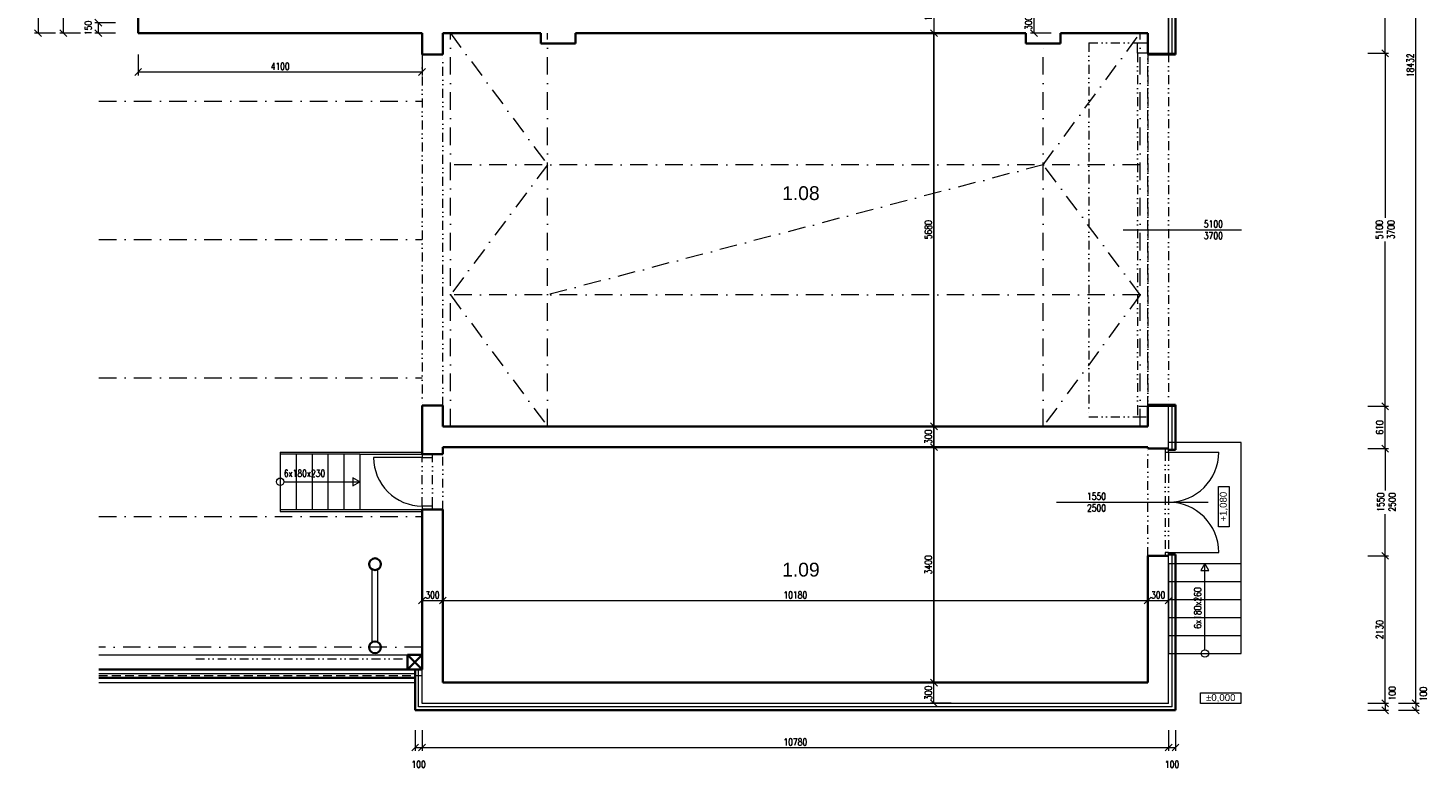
# Model space of a CAD drawing. Header units: millimetres. Extents: x -485339 to 286898, y -1189934 to 1602269.
# Tile 48 of 230: x -76196 to -55978, y -1099281 to -1088577. Entities that reach past the tile are written whole.
import ezdxf

# ---------------------------------------------------------------- set-up
doc = ezdxf.new("R2010")
doc.units = ezdxf.units.MM
doc.header["$LTSCALE"] = 10
for name, pattern in [('DASHDOT', [25.4, 12.7, -6.35, 0, -6.35]), ('DĚLICÍ2', [15.875, 6.35, -3.175, 0, -3.175, 0, -3.175]), ('ČÁRKOVANÁ2', [9.525, 6.35, -3.175])]:
    doc.linetypes.add(name, pattern=pattern)
doc.layers.get('Defpoints').update_dxf_attribs({"lineweight": 0})
for name, color, linetype, lineweight in [('N_dveře', 10, 'Continuous', 18), ('N_kóty', 10, 'Continuous', 18), ('N_popis_otvory', 10, 'Continuous', 18), ('N_čáry_obrys', 10, 'Continuous', 35), ('N_čáry_obv.plášt', 212, 'Continuous', 18), ('N_čáry_obv.plášt_obrys', 212, 'Continuous', 35), ('N_čáry_plné', 10, 'Continuous', 18), ('St__otvory_dveře', 40, 'Continuous', 18), ('St_kóty', 132, 'Continuous', 18), ('St_plocha_místnosti', 250, 'Continuous', 18), ('St_popis', 250, 'Continuous', 18), ('St_sloupy_konstrukce haly', 5, 'Continuous', 35), ('St_sloupy_opláštění_půdorys', 25, 'Continuous', 35), ('St_čáry_nad', 250, 'DĚLICÍ2', 18), ('St_čáry_obrys', 5, 'Continuous', 35), ('St_čáry_osy', 250, 'DASHDOT', 18), ('St_čáry_plné', 250, 'Continuous', 18), ('St_čáry_pod', 250, 'ČÁRKOVANÁ2', 18)]:
    doc.layers.add(name, color=color, linetype=linetype, lineweight=lineweight)
doc.styles.add('1_50', font='arial.ttf', dxfattribs={"height": 100})
doc.styles.add('Andy', font='arial.ttf')
doc.styles.get("Standard").update_dxf_attribs({"font": 'simplex.shx', "width": 0.8})
doc.linetypes.add('IZOLACE', pattern='A,0.0001,-0.1,[134,ltypeshp.shx,S=0.1,R=0,X=-0.1,Y=0],-0.2,[134,ltypeshp.shx,S=0.1,R=180,X=0.1,Y=0],-0.1', length=0.4001)
doc.linetypes.add('ZIGZAG', pattern='A,0.00254,-5.08,[131,ltypeshp.shx,S=5.08,R=0,X=-5.08,Y=0],-10.16,[131,ltypeshp.shx,S=5.08,R=180,X=5.08,Y=0],-5.08', length=20.32254)
doc.dimstyles.new('stavebníM50 vnitřní', dxfattribs={"dimtxt": 100, "dimasz": 100, "dimexe": 50, "dimexo": 100, "dimgap": 30, "dimtad": 1, "dimdec": 0, "dimtxsty": 'Standard', "dimblk": 'OBLIQUE', "dimcen": 2.5, "dimclrd": 256, "dimclre": 256, "dimclrt": 256, "dimadec": 0, "dimazin": 0, "dimtfac": 1, "dimtdec": 0, "dimtmove": 2, "dimatfit": 2, "dimldrblk": 'OBLIQUE', "dimfxl": 250, "dimfxlon": 1, "dimlwd": -1, "dimlwe": -1, "dimarcsym": 0})

# ---------------------------------------------------------------- blocks, each defined once
blk = doc.blocks.new('G$CB83B120F')
at = {"layer": 'St__otvory_dveře', "color": 0, "ltscale": 2}
for points in [[(0, 0), (50, 0), (50, 50), (0, 50)], [(1500, 0), (1550, 0), (1550, 50), (1500, 50)]]:
    blk.add_lwpolyline(points, close=True, dxfattribs=at)
at = {"layer": 'St__otvory_dveře', "color": 0, "linetype": 'DĚLICÍ2', "ltscale": 2}
for points in [[(1500, 50), (50, 50)], [(1500, 0), (50, 0)]]:
    blk.add_lwpolyline(points, dxfattribs=at)
at = {"layer": 'St__otvory_dveře', "color": 0, "ltscale": 2}
for points in [[(50, 0), (50, -725)], [(1500, 0), (1500, -725)]]:
    blk.add_lwpolyline(points, dxfattribs=at)
for centre, start, end in [((50, 0), 270, 0), ((1500, 0), 180, 270)]:
    blk.add_arc(centre, 725, start, end, dxfattribs=at)
blk = doc.blocks.new('G$C08AFE675')
at = {"layer": 'St_sloupy_konstrukce haly', "color": 250, "lineweight": 18, "ltscale": 2}
for points in [[(-525, 40), (525, 40)], [(-525, -40), (525, -40)]]:
    blk.add_lwpolyline(points, dxfattribs=at)
at = {"layer": 'St_sloupy_konstrukce haly', "ltscale": 2}
for centre in [(-600, 0), (600, 0)]:
    blk.add_circle(centre, 85, dxfattribs=at)
blk = doc.blocks.new('G$C93A3BA26')
at = {"layer": 'St__otvory_dveře', "ltscale": 2}
for points in [[(0, -50), (50, -50), (50, 100), (0, 100)], [(750, -49), (800, -49), (800, 101), (750, 101)]]:
    blk.add_lwpolyline(points, close=True, dxfattribs=at)
at = {"layer": 'St__otvory_dveře', "linetype": 'DĚLICÍ2', "ltscale": 2}
for points in [[(750, 101), (50, 100)], [(750, -49), (50, -50)]]:
    blk.add_lwpolyline(points, dxfattribs=at)
at = {"layer": 'St__otvory_dveře', "ltscale": 2}
blk.add_lwpolyline([(50, -50), (50, -750)], dxfattribs=at)
blk.add_arc((50, -50), 700, 270, 0, dxfattribs=at)
blk = doc.blocks.new('G$C0F2906C7')
at = {"layer": 'St_sloupy_opláštění_půdorys', "ltscale": 2}
blk.add_lwpolyline([(-105, -105), (105, -105), (105, 105), (-105, 105)], close=True, dxfattribs=at)
for points in [[(-105, 105), (105, -105)], [(105, 105), (-105, -105)]]:
    blk.add_lwpolyline(points, dxfattribs=at)
blk = doc.blocks.new('_OBLIQUE')
at = {"color": 0, "linetype": 'ByBlock'}
blk.add_line((-0.5, -0.5), (0.5, 0.5), dxfattribs=at)
blk = doc.blocks.new('*D6346')
at = {"layer": 'Defpoints', "color": 0}
for p in [(-74455, -1088502), (-75182, -1088652), (-74605, -1088652)]:
    blk.add_point(p, dxfattribs=at)
at = {"layer": 'St_kóty'}
for p, q in [((-74932, -1088502), (-75232, -1088502)), ((-75182, -1088502), (-75182, -1088652)), ((-74932, -1088652), (-75232, -1088652))]:
    blk.add_line(p, q, dxfattribs=at)
at = {"layer": 'St_kóty', "linetype": 'ByBlock', "xscale": 100, "yscale": 100, "zscale": 100}
for p, rotation in [((-75182, -1088502), 90), ((-75182, -1088652), 270)]:
    blk.add_blockref('_OBLIQUE', p, dxfattribs=dict(at, rotation=rotation))
at = {"layer": 'St_kóty', "insert": (-75327, -1088577), "char_height": 100, "attachment_point": 5, "rotation": 90}
blk.add_mtext('150', dxfattribs=at)
blk = doc.blocks.new('*D6347')
at = {"layer": 'Defpoints', "color": 0}
for p in [(-75686, -1084302), (-74605, -1084302), (-74605, -1088652)]:
    blk.add_point(p, dxfattribs=at)
at = {"layer": 'St_kóty'}
for p, q in [((-75436, -1084302), (-75736, -1084302)), ((-75686, -1088652), (-75686, -1084302)), ((-75436, -1088652), (-75736, -1088652))]:
    blk.add_line(p, q, dxfattribs=at)
at = {"layer": 'St_kóty', "linetype": 'ByBlock', "xscale": 100, "yscale": 100, "zscale": 100}
for p, rotation in [((-75686, -1084302), 90), ((-75686, -1088652), 270)]:
    blk.add_blockref('_OBLIQUE', p, dxfattribs=dict(at, rotation=rotation))
at = {"layer": 'St_kóty', "insert": (-75766, -1086477), "char_height": 100, "attachment_point": 5, "rotation": 90}
blk.add_mtext('4350', dxfattribs=at)
blk = doc.blocks.new('*D6354')
at = {"layer": 'Defpoints', "color": 0}
for p in [(-74605, -1079672), (-76051, -1088652), (-74605, -1088652)]:
    blk.add_point(p, dxfattribs=at)
at = {"layer": 'St_kóty'}
for p, q in [((-75801, -1079672), (-76101, -1079672)), ((-76051, -1079672), (-76051, -1088652)), ((-75801, -1088652), (-76101, -1088652))]:
    blk.add_line(p, q, dxfattribs=at)
at = {"layer": 'St_kóty', "linetype": 'ByBlock', "xscale": 100, "yscale": 100, "zscale": 100}
for p, rotation in [((-76051, -1079672), 90), ((-76051, -1088652), 270)]:
    blk.add_blockref('_OBLIQUE', p, dxfattribs=dict(at, rotation=rotation))
at = {"layer": 'St_kóty', "insert": (-76131, -1084162), "char_height": 100, "attachment_point": 5, "rotation": 90}
blk.add_mtext('8980', dxfattribs=at)
blk = doc.blocks.new('*D6379')
at = {"layer": 'Defpoints', "color": 0}
for p in [(-74605, -1088652), (-70505, -1088652), (-70505, -1089212)]:
    blk.add_point(p, dxfattribs=at)
at = {"layer": 'St_kóty'}
for p, q in [((-74605, -1088962), (-74605, -1089262)), ((-70505, -1088962), (-70505, -1089262)), ((-74605, -1089212), (-70505, -1089212))]:
    blk.add_line(p, q, dxfattribs=at)
at = {"layer": 'St_kóty', "linetype": 'ByBlock', "xscale": 100, "yscale": 100, "zscale": 100, "rotation": 180}
blk.add_blockref('_OBLIQUE', (-74605, -1089212), dxfattribs=at)
at = {"layer": 'St_kóty', "linetype": 'ByBlock', "xscale": 100, "yscale": 100, "zscale": 100}
blk.add_blockref('_OBLIQUE', (-70505, -1089212), dxfattribs=at)
at = {"layer": 'St_kóty', "insert": (-72555, -1089132), "char_height": 100, "attachment_point": 5}
blk.add_mtext('4100', dxfattribs=at)
blk = doc.blocks.new('G$C058794BC')
at = {"layer": 'N_dveře', "linetype": 'DĚLICÍ2', "ltscale": 2}
for points in [[(-850, 2700), (-850, -2700)], [(-850, 2700), (-150, 2700)], [(-150, 2550), (-150, -2550)], [(0, -2550), (0, 2550)], [(-850, -2700), (-150, -2700)]]:
    blk.add_lwpolyline(points, dxfattribs=at)
at = {"layer": 'N_dveře'}
blk.add_lwpolyline([(0, 2550), (-150, 2550), (-150, 2700), (0, 2700)], close=True, dxfattribs=at)
at = {"layer": 'N_dveře', "linetype": 'DĚLICÍ2', "ltscale": 2}
blk.add_lwpolyline([(0, -2550), (-150, -2550), (-150, -2700), (0, -2700)], close=True, dxfattribs=at)
blk = doc.blocks.new('*D6852')
at = {"layer": 'Defpoints', "color": 0}
for p in [(-58698, -1096202), (-56597, -1096202), (-58698, -1098332)]:
    blk.add_point(p, dxfattribs=at)
at = {"layer": 'St_kóty'}
for p, q in [((-56847, -1096202), (-56547, -1096202)), ((-56597, -1098332), (-56597, -1096202)), ((-56847, -1098332), (-56547, -1098332))]:
    blk.add_line(p, q, dxfattribs=at)
at = {"layer": 'St_kóty', "linetype": 'ByBlock', "xscale": 100, "yscale": 100, "zscale": 100}
for p, rotation in [((-56597, -1096202), 90), ((-56597, -1098332), 270)]:
    blk.add_blockref('_OBLIQUE', p, dxfattribs=dict(at, rotation=rotation))
at = {"layer": 'St_kóty', "insert": (-56677, -1097267), "char_height": 100, "attachment_point": 5, "rotation": 90}
blk.add_mtext('2130', dxfattribs=at)
blk = doc.blocks.new('*D6853')
at = {"layer": 'Defpoints', "color": 0}
for p in [(-58998, -1094652), (-56597, -1094652), (-58698, -1096202)]:
    blk.add_point(p, dxfattribs=at)
at = {"layer": 'St_kóty'}
for p, q in [((-56847, -1094652), (-56547, -1094652)), ((-56597, -1094652), (-56597, -1095256)), ((-56597, -1096202), (-56597, -1095598)), ((-56847, -1096202), (-56547, -1096202))]:
    blk.add_line(p, q, dxfattribs=at)
at = {"layer": 'St_kóty', "linetype": 'ByBlock', "xscale": 100, "yscale": 100, "zscale": 100}
for p, rotation in [((-56597, -1094652), 90), ((-56597, -1096202), 270)]:
    blk.add_blockref('_OBLIQUE', p, dxfattribs=dict(at, rotation=rotation))
at = {"layer": 'St_kóty', "insert": (-56579, -1095427), "char_height": 100, "attachment_point": 5, "rotation": 90}
blk.add_mtext('1550\\P2500', dxfattribs=at)
blk = doc.blocks.new('*D6854')
at = {"layer": 'Defpoints', "color": 0}
for p in [(-58998, -1094042), (-56597, -1094042), (-58998, -1094652)]:
    blk.add_point(p, dxfattribs=at)
at = {"layer": 'St_kóty'}
for p, q in [((-56847, -1094042), (-56547, -1094042)), ((-56597, -1094652), (-56597, -1094042)), ((-56847, -1094652), (-56547, -1094652))]:
    blk.add_line(p, q, dxfattribs=at)
at = {"layer": 'St_kóty', "linetype": 'ByBlock', "xscale": 100, "yscale": 100, "zscale": 100}
for p, rotation in [((-56597, -1094042), 90), ((-56597, -1094652), 270)]:
    blk.add_blockref('_OBLIQUE', p, dxfattribs=dict(at, rotation=rotation))
at = {"layer": 'St_kóty', "insert": (-56677, -1094347), "char_height": 100, "attachment_point": 5, "rotation": 90}
blk.add_mtext('610', dxfattribs=at)
blk = doc.blocks.new('*D6855')
at = {"layer": 'Defpoints', "color": 0}
for p in [(-58798, -1088942), (-56597, -1088942), (-58998, -1094042)]:
    blk.add_point(p, dxfattribs=at)
at = {"layer": 'St_kóty'}
for p, q in [((-56847, -1088942), (-56547, -1088942)), ((-56597, -1088942), (-56597, -1091321)), ((-56597, -1094042), (-56597, -1091663)), ((-56847, -1094042), (-56547, -1094042))]:
    blk.add_line(p, q, dxfattribs=at)
at = {"layer": 'St_kóty', "linetype": 'ByBlock', "xscale": 100, "yscale": 100, "zscale": 100}
for p, rotation in [((-56597, -1088942), 90), ((-56597, -1094042), 270)]:
    blk.add_blockref('_OBLIQUE', p, dxfattribs=dict(at, rotation=rotation))
at = {"layer": 'St_kóty', "insert": (-56597, -1091492), "char_height": 100, "attachment_point": 5, "rotation": 90}
blk.add_mtext('5100\\P3700', dxfattribs=at)
blk = doc.blocks.new('*D6856')
at = {"layer": 'Defpoints', "color": 0}
for p in [(-58848, -1087542), (-56597, -1087542), (-58798, -1088942)]:
    blk.add_point(p, dxfattribs=at)
at = {"layer": 'St_kóty'}
for p, q in [((-56847, -1087542), (-56547, -1087542)), ((-56597, -1088942), (-56597, -1087542)), ((-56847, -1088942), (-56547, -1088942))]:
    blk.add_line(p, q, dxfattribs=at)
at = {"layer": 'St_kóty', "linetype": 'ByBlock', "xscale": 100, "yscale": 100, "zscale": 100}
for p, rotation in [((-56597, -1087542), 90), ((-56597, -1088942), 270)]:
    blk.add_blockref('_OBLIQUE', p, dxfattribs=dict(at, rotation=rotation))
at = {"layer": 'St_kóty', "insert": (-56677, -1088242), "char_height": 100, "attachment_point": 5, "rotation": 90}
blk.add_mtext('1400', dxfattribs=at)
blk = doc.blocks.new('*D6863')
at = {"layer": 'Defpoints', "color": 0}
for p in [(-59625, -1079901), (-56155, -1079901), (-59725, -1098332)]:
    blk.add_point(p, dxfattribs=at)
at = {"layer": 'St_kóty'}
for p, q in [((-56405, -1079901), (-56105, -1079901)), ((-56155, -1098332), (-56155, -1079901)), ((-56405, -1098332), (-56105, -1098332))]:
    blk.add_line(p, q, dxfattribs=at)
at = {"layer": 'St_kóty', "linetype": 'ByBlock', "xscale": 100, "yscale": 100, "zscale": 100}
for p, rotation in [((-56155, -1079901), 90), ((-56155, -1098332), 270)]:
    blk.add_blockref('_OBLIQUE', p, dxfattribs=dict(at, rotation=rotation))
at = {"layer": 'St_kóty', "insert": (-56235, -1089116), "char_height": 100, "attachment_point": 5, "rotation": 90}
blk.add_mtext('18432', dxfattribs=at)
blk = doc.blocks.new('*D6864')
at = {"layer": 'Defpoints', "color": 0}
for p in [(-70205, -1096847), (-70205, -1098032), (-70505, -1098332)]:
    blk.add_point(p, dxfattribs=at)
at = {"layer": 'St_kóty'}
for p, q in [((-70505, -1097097), (-70505, -1096797)), ((-70205, -1097097), (-70205, -1096797)), ((-70505, -1096847), (-70205, -1096847))]:
    blk.add_line(p, q, dxfattribs=at)
at = {"layer": 'St_kóty', "linetype": 'ByBlock', "xscale": 100, "yscale": 100, "zscale": 100, "rotation": 180}
blk.add_blockref('_OBLIQUE', (-70505, -1096847), dxfattribs=at)
at = {"layer": 'St_kóty', "linetype": 'ByBlock', "xscale": 100, "yscale": 100, "zscale": 100}
blk.add_blockref('_OBLIQUE', (-70205, -1096847), dxfattribs=at)
at = {"layer": 'St_kóty', "insert": (-70355, -1096767), "char_height": 100, "attachment_point": 5}
blk.add_mtext('300', dxfattribs=at)
blk = doc.blocks.new('*D6865')
at = {"layer": 'Defpoints', "color": 0}
for p in [(-60025, -1096847), (-60025, -1096847), (-70205, -1098032)]:
    blk.add_point(p, dxfattribs=at)
at = {"layer": 'St_kóty'}
for p, q in [((-70205, -1097097), (-70205, -1096797)), ((-60025, -1096747), (-60025, -1096797)), ((-70205, -1096847), (-60025, -1096847))]:
    blk.add_line(p, q, dxfattribs=at)
at = {"layer": 'St_kóty', "linetype": 'ByBlock', "xscale": 100, "yscale": 100, "zscale": 100, "rotation": 180}
blk.add_blockref('_OBLIQUE', (-70205, -1096847), dxfattribs=at)
at = {"layer": 'St_kóty', "linetype": 'ByBlock', "xscale": 100, "yscale": 100, "zscale": 100}
blk.add_blockref('_OBLIQUE', (-60025, -1096847), dxfattribs=at)
at = {"layer": 'St_kóty', "insert": (-65115, -1096767), "char_height": 100, "attachment_point": 5}
blk.add_mtext('10180', dxfattribs=at)
blk = doc.blocks.new('*D6866')
at = {"layer": 'Defpoints', "color": 0}
for p in [(-60025, -1096847), (-59725, -1096832), (-59725, -1096847)]:
    blk.add_point(p, dxfattribs=at)
at = {"layer": 'St_kóty'}
for p, q in [((-60025, -1096747), (-60025, -1096797)), ((-60025, -1096847), (-59725, -1096847)), ((-59725, -1096847), (-59725, -1096897))]:
    blk.add_line(p, q, dxfattribs=at)
at = {"layer": 'St_kóty', "linetype": 'ByBlock', "xscale": 100, "yscale": 100, "zscale": 100, "rotation": 180}
blk.add_blockref('_OBLIQUE', (-60025, -1096847), dxfattribs=at)
at = {"layer": 'St_kóty', "linetype": 'ByBlock', "xscale": 100, "yscale": 100, "zscale": 100}
blk.add_blockref('_OBLIQUE', (-59725, -1096847), dxfattribs=at)
at = {"layer": 'St_kóty', "insert": (-59875, -1096767), "char_height": 100, "attachment_point": 5}
blk.add_mtext('300', dxfattribs=at)
blk = doc.blocks.new('*D6868')
at = {"layer": 'Defpoints', "color": 0}
for p in [(-63113, -1098032), (-61469, -1098032), (-61169, -1098332)]:
    blk.add_point(p, dxfattribs=at)
at = {"layer": 'St_kóty'}
for p, q in [((-62863, -1098032), (-63163, -1098032)), ((-63113, -1098332), (-63113, -1098032)), ((-62863, -1098332), (-63163, -1098332))]:
    blk.add_line(p, q, dxfattribs=at)
at = {"layer": 'St_kóty', "linetype": 'ByBlock', "xscale": 100, "yscale": 100, "zscale": 100}
for p, rotation in [((-63113, -1098032), 90), ((-63113, -1098332), 270)]:
    blk.add_blockref('_OBLIQUE', p, dxfattribs=dict(at, rotation=rotation))
at = {"layer": 'St_kóty', "insert": (-63193, -1098182), "char_height": 100, "attachment_point": 5, "rotation": 90}
blk.add_mtext('300', dxfattribs=at)
blk = doc.blocks.new('*D6869')
at = {"layer": 'Defpoints', "color": 0}
for p in [(-63113, -1094632), (-61469, -1094632), (-61469, -1098032)]:
    blk.add_point(p, dxfattribs=at)
at = {"layer": 'St_kóty'}
for p, q in [((-62863, -1094632), (-63163, -1094632)), ((-63113, -1098032), (-63113, -1094632)), ((-62863, -1098032), (-63163, -1098032))]:
    blk.add_line(p, q, dxfattribs=at)
at = {"layer": 'St_kóty', "linetype": 'ByBlock', "xscale": 100, "yscale": 100, "zscale": 100}
for p, rotation in [((-63113, -1094632), 90), ((-63113, -1098032), 270)]:
    blk.add_blockref('_OBLIQUE', p, dxfattribs=dict(at, rotation=rotation))
at = {"layer": 'St_kóty', "insert": (-63193, -1096332), "char_height": 100, "attachment_point": 5, "rotation": 90}
blk.add_mtext('3400', dxfattribs=at)
blk = doc.blocks.new('*D6870')
at = {"layer": 'Defpoints', "color": 0}
for p in [(-63113, -1094332), (-61469, -1094332), (-61469, -1094632)]:
    blk.add_point(p, dxfattribs=at)
at = {"layer": 'St_kóty'}
for p, q in [((-62863, -1094332), (-63163, -1094332)), ((-63113, -1094632), (-63113, -1094332)), ((-62863, -1094632), (-63163, -1094632))]:
    blk.add_line(p, q, dxfattribs=at)
at = {"layer": 'St_kóty', "linetype": 'ByBlock', "xscale": 100, "yscale": 100, "zscale": 100}
for p, rotation in [((-63113, -1094332), 90), ((-63113, -1094632), 270)]:
    blk.add_blockref('_OBLIQUE', p, dxfattribs=dict(at, rotation=rotation))
at = {"layer": 'St_kóty', "insert": (-63193, -1094482), "char_height": 100, "attachment_point": 5, "rotation": 90}
blk.add_mtext('300', dxfattribs=at)
blk = doc.blocks.new('*D6871')
at = {"layer": 'Defpoints', "color": 0}
for p in [(-63113, -1088652), (-61469, -1088652), (-61469, -1094332)]:
    blk.add_point(p, dxfattribs=at)
at = {"layer": 'St_kóty'}
for p, q in [((-62863, -1088652), (-63163, -1088652)), ((-63113, -1094332), (-63113, -1088652)), ((-62863, -1094332), (-63163, -1094332))]:
    blk.add_line(p, q, dxfattribs=at)
at = {"layer": 'St_kóty', "linetype": 'ByBlock', "xscale": 100, "yscale": 100, "zscale": 100}
for p, rotation in [((-63113, -1088652), 90), ((-63113, -1094332), 270)]:
    blk.add_blockref('_OBLIQUE', p, dxfattribs=dict(at, rotation=rotation))
at = {"layer": 'St_kóty', "insert": (-63193, -1091492), "char_height": 100, "attachment_point": 5, "rotation": 90}
blk.add_mtext('5680', dxfattribs=at)
blk = doc.blocks.new('*D6872')
at = {"layer": 'Defpoints', "color": 0}
for p in [(-61668, -1088352), (-60025, -1088352), (-60025, -1088652)]:
    blk.add_point(p, dxfattribs=at)
at = {"layer": 'St_kóty'}
for p, q in [((-61418, -1088352), (-61718, -1088352)), ((-61668, -1088652), (-61668, -1088352)), ((-61418, -1088652), (-61718, -1088652))]:
    blk.add_line(p, q, dxfattribs=at)
at = {"layer": 'St_kóty', "linetype": 'ByBlock', "xscale": 100, "yscale": 100, "zscale": 100}
for p, rotation in [((-61668, -1088352), 90), ((-61668, -1088652), 270)]:
    blk.add_blockref('_OBLIQUE', p, dxfattribs=dict(at, rotation=rotation))
at = {"layer": 'St_kóty', "insert": (-61748, -1088502), "char_height": 100, "attachment_point": 5, "rotation": 90}
blk.add_mtext('300', dxfattribs=at)
blk = doc.blocks.new('*D6881')
at = {"layer": 'Defpoints', "color": 0}
for p in [(-61469, -1078572), (-70205, -1098032), (-63113, -1098032)]:
    blk.add_point(p, dxfattribs=at)
at = {"layer": 'St_kóty'}
for p, q in [((-62863, -1078572), (-63163, -1078572)), ((-63113, -1078572), (-63113, -1098032)), ((-63363, -1098032), (-63063, -1098032))]:
    blk.add_line(p, q, dxfattribs=at)
at = {"layer": 'St_kóty', "linetype": 'ByBlock', "xscale": 100, "yscale": 100, "zscale": 100}
for p, rotation in [((-63113, -1078572), 90), ((-63113, -1098032), 270)]:
    blk.add_blockref('_OBLIQUE', p, dxfattribs=dict(at, rotation=rotation))
at = {"layer": 'St_kóty', "insert": (-63193, -1088302), "char_height": 100, "attachment_point": 5, "rotation": 90}
blk.add_mtext('19460', dxfattribs=at)
blk = doc.blocks.new('*D6912')
at = {"layer": 'Defpoints', "color": 0}
for p in [(-59725, -1098332), (-59725, -1098432), (-56597, -1098432)]:
    blk.add_point(p, dxfattribs=at)
at = {"layer": 'N_kóty'}
for p, q in [((-56847, -1098332), (-56547, -1098332)), ((-56847, -1098432), (-56547, -1098432)), ((-56597, -1098332), (-56597, -1098432))]:
    blk.add_line(p, q, dxfattribs=at)
at = {"layer": 'N_kóty', "linetype": 'ByBlock', "xscale": 100, "yscale": 100, "zscale": 100}
for p, rotation in [((-56597, -1098332), 90), ((-56597, -1098432), 270)]:
    blk.add_blockref('_OBLIQUE', p, dxfattribs=dict(at, rotation=rotation))
at = {"layer": 'N_kóty', "insert": (-56496, -1098189), "char_height": 100, "attachment_point": 5, "rotation": 90}
blk.add_mtext('100', dxfattribs=at)
blk = doc.blocks.new('*D6913')
at = {"layer": 'Defpoints', "color": 0}
for p in [(-59725, -1098332), (-59725, -1098432), (-56155, -1098432)]:
    blk.add_point(p, dxfattribs=at)
at = {"layer": 'N_kóty'}
for p, q in [((-56405, -1098332), (-56105, -1098332)), ((-56405, -1098432), (-56105, -1098432)), ((-56155, -1098332), (-56155, -1098432))]:
    blk.add_line(p, q, dxfattribs=at)
at = {"layer": 'N_kóty', "linetype": 'ByBlock', "xscale": 100, "yscale": 100, "zscale": 100}
for p, rotation in [((-56155, -1098332), 90), ((-56155, -1098432), 270)]:
    blk.add_blockref('_OBLIQUE', p, dxfattribs=dict(at, rotation=rotation))
at = {"layer": 'N_kóty', "insert": (-56044, -1098198), "char_height": 100, "attachment_point": 5, "rotation": 90}
blk.add_mtext('100', dxfattribs=at)
blk = doc.blocks.new('*D6914')
at = {"layer": 'Defpoints', "color": 0}
for p in [(-70605, -1098432), (-70505, -1098332), (-70505, -1098970)]:
    blk.add_point(p, dxfattribs=at)
at = {"layer": 'N_kóty'}
for p, q in [((-70605, -1098720), (-70605, -1099020)), ((-70505, -1098720), (-70505, -1099020)), ((-70605, -1098970), (-70505, -1098970))]:
    blk.add_line(p, q, dxfattribs=at)
at = {"layer": 'N_kóty', "linetype": 'ByBlock', "xscale": 100, "yscale": 100, "zscale": 100, "rotation": 180}
blk.add_blockref('_OBLIQUE', (-70605, -1098970), dxfattribs=at)
at = {"layer": 'N_kóty', "linetype": 'ByBlock', "xscale": 100, "yscale": 100, "zscale": 100}
blk.add_blockref('_OBLIQUE', (-70505, -1098970), dxfattribs=at)
at = {"layer": 'N_kóty', "insert": (-70555, -1099215), "char_height": 100, "attachment_point": 5}
blk.add_mtext('100', dxfattribs=at)
blk = doc.blocks.new('*D6915')
at = {"layer": 'Defpoints', "color": 0}
for p in [(-70505, -1098332), (-59725, -1098332), (-59725, -1098970)]:
    blk.add_point(p, dxfattribs=at)
at = {"layer": 'St_kóty'}
for p, q in [((-70505, -1098720), (-70505, -1099020)), ((-59725, -1098720), (-59725, -1099020)), ((-70505, -1098970), (-59725, -1098970))]:
    blk.add_line(p, q, dxfattribs=at)
at = {"layer": 'St_kóty', "linetype": 'ByBlock', "xscale": 100, "yscale": 100, "zscale": 100, "rotation": 180}
blk.add_blockref('_OBLIQUE', (-70505, -1098970), dxfattribs=at)
at = {"layer": 'St_kóty', "linetype": 'ByBlock', "xscale": 100, "yscale": 100, "zscale": 100}
blk.add_blockref('_OBLIQUE', (-59725, -1098970), dxfattribs=at)
at = {"layer": 'St_kóty', "insert": (-65115, -1098890), "char_height": 100, "attachment_point": 5}
blk.add_mtext('10780', dxfattribs=at)
blk = doc.blocks.new('*D6916')
at = {"layer": 'Defpoints', "color": 0}
for p in [(-59725, -1098332), (-59625, -1098432), (-59625, -1098970)]:
    blk.add_point(p, dxfattribs=at)
at = {"layer": 'N_kóty'}
for p, q in [((-59725, -1098720), (-59725, -1099020)), ((-59625, -1098720), (-59625, -1099020)), ((-59725, -1098970), (-59625, -1098970))]:
    blk.add_line(p, q, dxfattribs=at)
at = {"layer": 'N_kóty', "linetype": 'ByBlock', "xscale": 100, "yscale": 100, "zscale": 100, "rotation": 180}
blk.add_blockref('_OBLIQUE', (-59725, -1098970), dxfattribs=at)
at = {"layer": 'N_kóty', "linetype": 'ByBlock', "xscale": 100, "yscale": 100, "zscale": 100}
blk.add_blockref('_OBLIQUE', (-59625, -1098970), dxfattribs=at)
at = {"layer": 'N_kóty', "insert": (-59675, -1099215), "char_height": 100, "attachment_point": 5}
blk.add_mtext('100', dxfattribs=at)

msp = doc.modelspace()

# ---------------------------------------------------------------- linework, layer by layer
at = {"layer": 'N_popis_otvory'}
for points in [[(-60381.9, -1091492.4), (-58671.5, -1091492.4)], [(-61342.9, -1095427.4), (-59152.3, -1095427.4)]]:
    msp.add_lwpolyline(points, dxfattribs=at)
at = {"layer": 'N_čáry_obrys', "ltscale": 2}
for p, q in [((-59624.9, -1088962.4), (-59624.9, -1087522.4)), ((-59624.9, -1094672.4), (-59624.9, -1094022.4))]:
    msp.add_line(p, q, dxfattribs=at)
at = {"layer": 'N_čáry_obrys'}
for points in [[(-60024.9, -1088962.4), (-59624.9, -1088962.4)], [(-60024.9, -1094022.4), (-59624.9, -1094022.4)], [(-59724.9, -1094672.4), (-59624.9, -1094672.4)], [(-59724.9, -1096182.4), (-59624.9, -1096182.4)]]:
    msp.add_lwpolyline(points, dxfattribs=at)
at = {"layer": 'N_čáry_obrys', "ltscale": 2}
for points in [[(-59624.9, -1098432.4), (-59624.9, -1096182.4)], [(-70604.9, -1098432.4), (-70604.9, -1097842.4)], [(-59624.9, -1098432.4), (-70604.9, -1098432.4)]]:
    msp.add_lwpolyline(points, dxfattribs=at)
at = {"layer": 'N_čáry_obv.plášt', "linetype": 'IZOLACE', "ltscale": 10}
for p, q in [((-59674.9, -1088942.4), (-59674.9, -1087522.4)), ((-59674.9, -1094672.4), (-59674.9, -1094042.4))]:
    msp.add_line(p, q, dxfattribs=at)
at = {"layer": 'N_čáry_obv.plášt', "linetype": 'IZOLACE', "ltscale": 2}
msp.add_line((-59624.9, -1094032.4), (-60024.9, -1094032.4), dxfattribs=at)
msp.add_lwpolyline([(-60024.9, -1088952.4), (-59624.9, -1088952.4)], dxfattribs=at)
at = {"layer": 'N_čáry_obv.plášt', "linetype": 'IZOLACE', "ltscale": 10}
for points in [[(-59674.9, -1098382.4), (-59674.9, -1096182.4)], [(-70554.9, -1098382.4), (-70554.9, -1097842.4)], [(-59674.9, -1098382.4), (-70554.9, -1098382.4)]]:
    msp.add_lwpolyline(points, dxfattribs=at)
at = {"layer": 'N_čáry_obv.plášt', "linetype": 'ZIGZAG'}
msp.add_lwpolyline([(-75174.3, -1097902.4), (-70604.9, -1097902.4)], dxfattribs=at)
at = {"layer": 'N_čáry_obv.plášt_obrys', "ltscale": 2}
for points in [[(-75174.3, -1097842.4), (-70714.9, -1097842.4)], [(-75174.3, -1097962.4), (-70604.9, -1097962.4)]]:
    msp.add_lwpolyline(points, dxfattribs=at)
at = {"layer": 'N_čáry_plné', "ltscale": 2}
msp.add_lwpolyline([(-75174.3, -1098032.4), (-70604.9, -1098032.4)], dxfattribs=at)
at = {"layer": 'St_kóty'}
for points in [[(-59003.9, -1095783.5), (-59003.9, -1095200.2), (-58848.5, -1095200.2), (-58848.5, -1095783.5)], [(-59263.1, -1098180.8), (-58679.8, -1098180.8), (-58679.8, -1098336.1), (-59263.1, -1098336.1)]]:
    msp.add_lwpolyline(points, close=True, dxfattribs=at)
at = {"layer": 'St_čáry_nad', "ltscale": 2}
for points in [[(-70504.9, -1088962.4), (-70504.9, -1094032.4)], [(-70204.9, -1094032.4), (-70204.9, -1088962.4)], [(-60024.9, -1088942.4), (-60024.9, -1094042.4)], [(-59724.9, -1088942.4), (-59724.9, -1094022.4)], [(-70204.9, -1095532.4), (-70204.9, -1094732.4)], [(-60024.9, -1096202.4), (-60024.9, -1094652.4)], [(-73774.9, -1097687.4), (-70714.9, -1097687.4)]]:
    msp.add_lwpolyline(points, dxfattribs=at)
at = {"layer": 'St_čáry_obrys', "ltscale": 2}
for p, q in [((-60024.9, -1088652.4), (-60024.9, -1088942.4)), ((-60024.9, -1094332.4), (-60024.9, -1094042.4))]:
    msp.add_line(p, q, dxfattribs=at)
for points in [[(-74604.9, -1084302.4), (-74604.9, -1088652.4)], [(-70504.9, -1088652.4), (-74604.9, -1088652.4)], [(-70504.9, -1088652.4), (-70504.9, -1088962.4)], [(-68789.1, -1088652.4), (-70204.9, -1088652.4)], [(-70204.9, -1088652.4), (-70204.9, -1088962.4)], [(-68789.1, -1088652.4), (-68789.1, -1088802.4)], [(-61784.9, -1088652.4), (-68289.1, -1088652.4)], [(-68289.1, -1088652.4), (-68289.1, -1088802.4)], [(-61784.9, -1088652.4), (-61784.9, -1088802.4)], [(-60024.9, -1088652.4), (-61284.9, -1088652.4)], [(-61284.9, -1088652.4), (-61284.9, -1088802.4)], [(-68789.1, -1088802.4), (-68289.1, -1088802.4)], [(-61784.9, -1088802.4), (-61284.9, -1088802.4)], [(-70204.9, -1088962.4), (-70504.9, -1088962.4)], [(-70504.9, -1094732.4), (-70504.9, -1094032.4)], [(-70204.9, -1094032.4), (-70504.9, -1094032.4)], [(-70204.9, -1094332.4), (-70204.9, -1094032.4)], [(-60024.9, -1094332.4), (-70204.9, -1094332.4)], [(-70504.9, -1094732.4), (-70204.9, -1094732.4)], [(-70204.9, -1094732.4), (-70204.9, -1094632.4)], [(-60024.9, -1094632.4), (-70204.9, -1094632.4)], [(-60024.9, -1094652.4), (-60024.9, -1094632.4)], [(-60024.9, -1094652.4), (-59724.9, -1094652.4)], [(-70504.9, -1095532.4), (-70204.9, -1095532.4)], [(-70504.9, -1097842.4), (-70504.9, -1095532.4)], [(-70204.9, -1098032.4), (-70204.9, -1095532.4)], [(-60024.9, -1098032.4), (-60024.9, -1096202.4)], [(-60024.9, -1096202.4), (-59724.9, -1096202.4)], [(-60024.9, -1098032.4), (-70204.9, -1098032.4)]]:
    msp.add_lwpolyline(points, dxfattribs=at)
at = {"layer": 'St_čáry_osy', "ltscale": 2}
for points in [[(-70094.9, -1094332.4), (-70094.9, -1088652.4)], [(-70094.9, -1088652.4), (-68694.9, -1090552.4), (-70094.9, -1092432.4), (-68694.9, -1094332.4)], [(-68694.9, -1094332.4), (-68694.9, -1088652.4)], [(-60134.9, -1092432.4), (-61534.9, -1090552.4), (-60134.9, -1088652.4)], [(-60134.9, -1094332.4), (-60134.9, -1088652.4)], [(-61534.9, -1094332.4), (-61534.9, -1088802.4)], [(-75174.3, -1089632.4), (-70504.9, -1089632.4)], [(-60134.9, -1090552.4), (-70094.9, -1090552.4)], [(-61534.9, -1090552.4), (-68694.9, -1092432.4)], [(-75174.3, -1091632.4), (-70504.9, -1091632.4)], [(-60134.9, -1092432.4), (-70094.9, -1092432.4)], [(-60134.9, -1092432.4), (-61534.9, -1094332.4)], [(-75174.3, -1093632.4), (-70504.9, -1093632.4)], [(-75174.3, -1095632.4), (-70504.9, -1095632.4)], [(-70504.9, -1097522.4), (-75174.3, -1097522.4)]]:
    msp.add_lwpolyline(points, dxfattribs=at)
at = {"layer": 'St_čáry_plné', "ltscale": 2}
for p, q in [((-59724.9, -1087542.4), (-59724.9, -1088942.4)), ((-59724.9, -1088942.4), (-59724.9, -1087542.4)), ((-59624.9, -1094042.4), (-60024.9, -1094042.4)), ((-59724.9, -1094652.4), (-59724.9, -1094042.4)), ((-58674.9, -1094562.4), (-59724.9, -1094562.4)), ((-58674.9, -1096312.4), (-58674.9, -1094562.4)), ((-72554.9, -1094702.4), (-70504.9, -1094702.4)), ((-71404.9, -1094732.4), (-71404.9, -1095532.4)), ((-71404.9, -1094732.4), (-70504.9, -1094732.4)), ((-72554.9, -1095562.4), (-70504.9, -1095562.4)), ((-71404.9, -1095532.4), (-70504.9, -1095532.4)), ((-59724.9, -1096312.4), (-58674.9, -1096312.4))]:
    msp.add_line(p, q, dxfattribs=at)
for points in [[(-60024.9, -1088942.4), (-59624.9, -1088942.4)], [(-72554.9, -1094702.4), (-72554.9, -1095562.4)], [(-72324.9, -1094732.4), (-72554.9, -1094732.4), (-72554.9, -1095532.4), (-72324.9, -1095532.4)], [(-72094.9, -1094732.4), (-72324.9, -1094732.4), (-72324.9, -1095532.4), (-72094.9, -1095532.4)], [(-71864.9, -1094732.4), (-72094.9, -1094732.4), (-72094.9, -1095532.4), (-71864.9, -1095532.4)], [(-71634.9, -1094732.4), (-71864.9, -1094732.4), (-71864.9, -1095532.4), (-71634.9, -1095532.4)], [(-71404.9, -1094732.4), (-71634.9, -1094732.4), (-71634.9, -1095532.4), (-71404.9, -1095532.4)], [(-72500.3, -1095132.4), (-71404.9, -1095132.4)], [(-59724.9, -1098332.4), (-59724.9, -1096202.4)], [(-59724.9, -1096312.4), (-59724.9, -1096572.4), (-58674.9, -1096572.4), (-58674.9, -1096312.4)], [(-59199.9, -1097557.8), (-59199.9, -1096312.4)], [(-59724.9, -1096572.4), (-59724.9, -1096832.4), (-58674.9, -1096832.4), (-58674.9, -1096572.4)], [(-59724.9, -1096832.4), (-59724.9, -1097092.4), (-58674.9, -1097092.4), (-58674.9, -1096832.4)], [(-59724.9, -1097092.4), (-59724.9, -1097352.4), (-58674.9, -1097352.4), (-58674.9, -1097092.4)], [(-59724.9, -1097352.4), (-59724.9, -1097612.4), (-58674.9, -1097612.4), (-58674.9, -1097352.4)], [(-75174.3, -1097632.4), (-70504.9, -1097632.4)], [(-70504.9, -1098332.4), (-70504.9, -1097842.4)], [(-59724.9, -1098332.4), (-70504.9, -1098332.4)]]:
    msp.add_lwpolyline(points, dxfattribs=at)
for points in [[(-71404.9, -1095132.4), (-71506.3, -1095073.8), (-71506.3, -1095190.9)], [(-59199.9, -1096312.4), (-59258.5, -1096413.8), (-59141.3, -1096413.8)]]:
    msp.add_lwpolyline(points, close=True, dxfattribs=at)
for centre in [(-72554.9, -1095132.4), (-59199.9, -1097612.4)]:
    msp.add_circle(centre, 54.6, dxfattribs=at)
at = {"layer": 'St_čáry_pod', "ltscale": 2}
msp.add_lwpolyline([(-75174.3, -1097932.4), (-70504.9, -1097932.4)], dxfattribs=at)

# ---------------------------------------------------------------- block references
at = {"layer": 'N_dveře'}
msp.add_blockref('G$C058794BC', (-60024.9, -1091492.4), dxfattribs=at)
at = {"layer": 'N_dveře', "ltscale": 2, "rotation": 90}
msp.add_blockref('G$CB83B120F', (-59724.9, -1096202.4), dxfattribs=at)
at = {"layer": 'St__otvory_dveře', "ltscale": 2, "rotation": 270}
msp.add_blockref('G$C93A3BA26', (-70454.9, -1094732.4), dxfattribs=at)
at = {"layer": 'St_sloupy_konstrukce haly', "ltscale": 2, "rotation": 90}
msp.add_blockref('G$C08AFE675', (-71184.9, -1096922.4), dxfattribs=at)
at = {"layer": 'St_sloupy_opláštění_půdorys', "ltscale": 2, "rotation": 90}
msp.add_blockref('G$C0F2906C7', (-70609.9, -1097737.4), dxfattribs=at)

# ---------------------------------------------------------------- texts
at = {"layer": 'N_popis_otvory', "char_height": 100, "width": 1342.526, "attachment_point": 5}
for s, insert in [('5100\\P3700', (-59078, -1091492.4)), ('1550\\P2500', (-60765.2, -1095427.4))]:
    msp.add_mtext(s, dxfattribs=dict(at, insert=insert))
at = {"layer": 'St_kóty', "insert": (-58926.2, -1095491.9), "char_height": 100, "attachment_point": 5, "rotation": 90, "style": '1_50'}
msp.add_mtext_dynamic_manual_height_columns('+1,080', width=890.536, gutter_width=500, heights=[0], dxfattribs=at)
at = {"layer": 'St_kóty', "insert": (-58971.4, -1098258.5), "char_height": 100, "attachment_point": 5, "style": '1_50'}
msp.add_mtext_dynamic_manual_height_columns('%%p0,000', width=890.536, gutter_width=500, heights=[0], dxfattribs=at)
at = {"layer": 'St_plocha_místnosti', "ltscale": 2, "style": 'Andy'}
for s, p in [('1.08', (-65306.9, -1091062.8)), ('1.09', (-65306.9, -1096501.3))]:
    msp.add_text(s, height=200, dxfattribs=at).set_placement(p)
at = {"layer": 'St_popis', "ltscale": 2, "width": 0.8}
msp.add_text('6x180x230', height=100, dxfattribs=at).set_placement((-72501.4, -1095058.9))
msp.add_text('6x180x260', height=100, rotation=90, dxfattribs=at).set_placement((-59253.1, -1097253.5))

# ---------------------------------------------------------------- dimensions: what is measured, and where the dimension line sits
at = {"layer": 'N_kóty'}
for base, picture, middle in [((-56597.4, -1098432.4), '*D6912', (-56495.8, -1098188.6)), ((-56154.5, -1098432.4), '*D6913', (-56043.9, -1098197.6))]:
    dim = msp.add_linear_dim(base=base, p1=(-59724.9, -1098332.4), p2=(-59724.9, -1098432.4), angle=90, dimstyle='stavebníM50 vnitřní', dxfattribs=at)
    dim.commit()
    dim.dimension.update_dxf_attribs({"geometry": picture, "text_midpoint": middle, "dimtype": 160})
for base, p1, p2, picture, middle in [((-70504.9, -1098970.3), (-70604.9, -1098432.4), (-70504.9, -1098332.4), '*D6914', (-70554.9, -1099215.3)), ((-59624.9, -1098970.3), (-59724.9, -1098332.4), (-59624.9, -1098432.4), '*D6916', (-59674.9, -1099215.3))]:
    dim = msp.add_linear_dim(base=base, p1=p1, p2=p2, dimstyle='stavebníM50 vnitřní', dxfattribs=at)
    dim.commit()
    dim.dimension.update_dxf_attribs({"geometry": picture, "text_midpoint": middle})
at = {"layer": 'St_kóty'}
for base, p1, p2, picture, middle in [((-63112.8, -1098032.4), (-61469.5, -1078572.4), (-70204.9, -1098032.4), '*D6881', (-63192.8, -1088302.4)), ((-76050.7, -1088652.4), (-74604.9, -1079672.4), (-74604.9, -1088652.4), '*D6354', (-76130.7, -1084162.4)), ((-56154.5, -1079900.5), (-59724.9, -1098332.4), (-59624.9, -1079900.5), '*D6863', (-56234.5, -1089116.4)), ((-75686.2, -1084302.4), (-74604.9, -1088652.4), (-74604.9, -1084302.4), '*D6347', (-75766.2, -1086477.4)), ((-56597.4, -1087542.4), (-58798.5, -1088942.4), (-58848.5, -1087542.4), '*D6856', (-56677.4, -1088242.4)), ((-61668.2, -1088352.4), (-60024.9, -1088652.4), (-60024.9, -1088352.4), '*D6872', (-61748.2, -1088502.4)), ((-75182.4, -1088652.4), (-74454.9, -1088502.4), (-74604.9, -1088652.4), '*D6346', (-75327.4, -1088577.4)), ((-63112.8, -1088652.4), (-61469.5, -1094332.4), (-61469.5, -1088652.4), '*D6871', (-63192.8, -1091492.4)), ((-56597.4, -1094042.4), (-58998.5, -1094652.4), (-58998.5, -1094042.4), '*D6854', (-56677.4, -1094347.4)), ((-63112.8, -1094332.4), (-61469.5, -1094632.4), (-61469.5, -1094332.4), '*D6870', (-63192.8, -1094482.4)), ((-63112.8, -1094632.4), (-61469.5, -1098032.4), (-61469.5, -1094632.4), '*D6869', (-63192.8, -1096332.4)), ((-56597.4, -1096202.4), (-58698.5, -1098332.4), (-58698.5, -1096202.4), '*D6852', (-56677.4, -1097267.4)), ((-63112.8, -1098032.4), (-61169.5, -1098332.4), (-61469.5, -1098032.4), '*D6868', (-63192.8, -1098182.4))]:
    dim = msp.add_linear_dim(base=base, p1=p1, p2=p2, angle=90, dimstyle='stavebníM50 vnitřní', dxfattribs=at)
    dim.commit()
    dim.dimension.update_dxf_attribs({"geometry": picture, "text_midpoint": middle})
for base, p1, p2, picture, middle in [((-70504.9, -1089211.6), (-74604.9, -1088652.4), (-70504.9, -1088652.4), '*D6379', (-72554.9, -1089131.6)), ((-70204.9, -1096847.3), (-70504.9, -1098332.4), (-70204.9, -1098032.4), '*D6864', (-70354.9, -1096767.3)), ((-60024.9, -1096847.3), (-70204.9, -1098032.4), (-60024.9, -1096847.3), '*D6865', (-65114.9, -1096767.3)), ((-59724.9, -1096847.3), (-60024.9, -1096847.3), (-59724.9, -1096832.4), '*D6866', (-59874.9, -1096767.3))]:
    dim = msp.add_linear_dim(base=base, p1=p1, p2=p2, dimstyle='stavebníM50 vnitřní', dxfattribs=at)
    dim.commit()
    dim.dimension.update_dxf_attribs({"geometry": picture, "text_midpoint": middle})
for base, p1, p2, text, picture, middle in [((-56597.4, -1088942.4), (-58998.5, -1094042.4), (-58798.5, -1088942.4), '<>\\P3700', '*D6855', (-56597.4, -1091492.4)), ((-56597.4, -1094652.4), (-58698.5, -1096202.4), (-58998.5, -1094652.4), '<>\\P2500', '*D6853', (-56578.7, -1095427.4))]:
    dim = msp.add_linear_dim(base=base, p1=p1, p2=p2, angle=90, text=text, dimstyle='stavebníM50 vnitřní', override={"dimtxsty": 'Standard'}, dxfattribs=at)
    dim.commit()
    dim.dimension.update_dxf_attribs({"geometry": picture, "text_midpoint": middle, "dimtype": 160})
dim = msp.add_linear_dim(base=(-59724.9, -1098970.3), p1=(-70504.9, -1098332.4), p2=(-59724.9, -1098332.4), dimstyle='stavebníM50 vnitřní', override={"dimtxsty": 'Standard', "dimldrblk": 'OBLIQUE'}, dxfattribs=at)
dim.commit()
dim.dimension.update_dxf_attribs({"geometry": '*D6915', "text_midpoint": (-65114.9, -1098890.3)})

doc.saveas('drawing.dxf')
